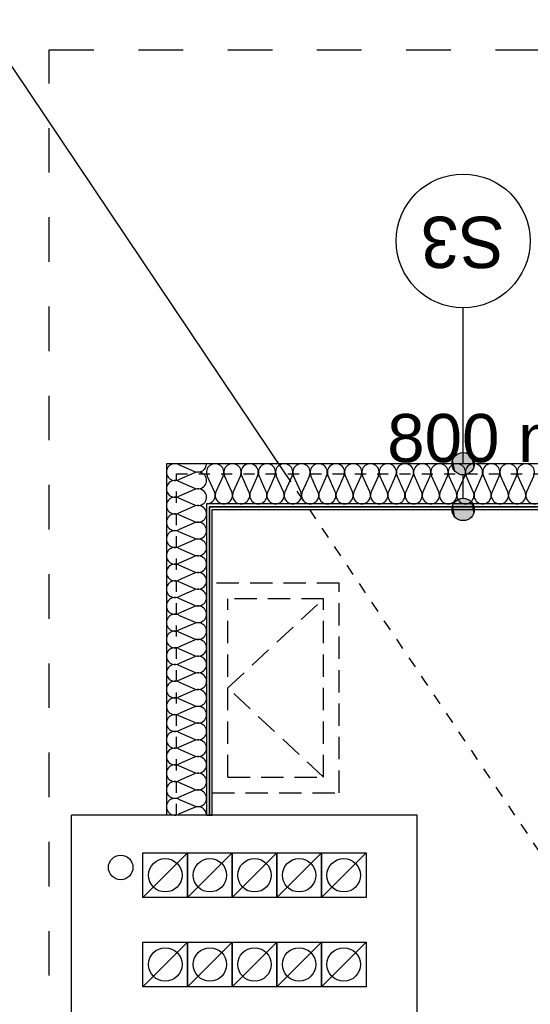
# Model space of a CAD drawing. Header units: millimetres. Extents: x 45180 to 119519, y 31297 to 302414.
# Tile 66 of 97: x 59637 to 61927, y 250411 to 254826. Entities that reach past the tile are written whole.
import ezdxf
from ezdxf.lldxf.tags import DXFTag

# ---------------------------------------------------------------- set-up
doc = ezdxf.new("R2010")
doc.units = ezdxf.units.MM
doc.header["$MEASUREMENT"] = 0
for name, pattern in [('Hidden Line', [100, 50, -50]), ('Krawędzie ukryte', [150, 100, -50]), ('Przerywana', [400, 200, -200])]:
    doc.linetypes.add(name, pattern=pattern)
doc.layers.add('#podkład', color=252, linetype='Continuous')
doc.layers.add('IS_Text_Odbiornikow_Therm', color=7, linetype='Continuous')
doc.styles.add('GENERATED_STYLE_3', font='txt')
doc.styles.get("Standard").update_dxf_attribs({"font": 'arial.ttf', "bigfont": 'BIGFONT.SHX'})
tags = doc.linetypes.add('SOLID', pattern=[10, 10, 0]).pattern_tags.tags
tags[6:7] = [DXFTag(74, 4), DXFTag(75, 0), DXFTag(340, '0'), DXFTag(46, 0.0), DXFTag(50, 0.0), DXFTag(44, 0.0), DXFTag(45, 0.0)]
tags[4:5] = [DXFTag(74, 4), DXFTag(75, 0), DXFTag(340, '0'), DXFTag(46, 0.0), DXFTag(50, 0.0), DXFTag(44, 0.0), DXFTag(45, 0.0)]

msp = doc.modelspace()

# ---------------------------------------------------------------- linework, layer by layer
at = {"layer": '#podkład', "linetype": 'Continuous'}
for p, q in [((60829.5, 252790), (59230, 255170)), ((61625.6, 252835), (61625.6, 253534)), ((63570, 252835), (60295, 252835)), ((60295, 252835), (60295, 251260)), ((60348.6, 252831.8), (60421.4, 252800.7)), ((60421.4, 252794.4), (60348.6, 252763.2)), ((60510.4, 252708.6), (60478.3, 252781.4)), ((60549.1, 252781.4), (60516.9, 252708.6)), ((60587.8, 252708.6), (60555.6, 252781.4)), ((60626.5, 252781.4), (60594.3, 252708.6)), ((60665.2, 252708.6), (60633, 252781.4)), ((60703.9, 252781.4), (60671.7, 252708.6)), ((60742.6, 252708.6), (60710.4, 252781.4)), ((60781.3, 252781.4), (60749.1, 252708.6)), ((60819.9, 252708.6), (60787.8, 252781.4)), ((60858.6, 252781.4), (60826.4, 252708.6)), ((60897.3, 252708.6), (60865.1, 252781.4)), ((60936, 252781.4), (60903.8, 252708.6)), ((60974.7, 252708.6), (60942.5, 252781.4)), ((61013.4, 252781.4), (60981.2, 252708.6)), ((61052.1, 252708.6), (61019.9, 252781.4)), ((61090.8, 252781.4), (61058.6, 252708.6)), ((61129.4, 252708.6), (61097.3, 252781.4)), ((61168.1, 252781.4), (61135.9, 252708.6)), ((61206.8, 252708.6), (61174.6, 252781.4)), ((61245.5, 252781.4), (61213.3, 252708.6)), ((61284.2, 252708.6), (61252, 252781.4)), ((61322.9, 252781.4), (61290.7, 252708.6)), ((61361.6, 252708.6), (61329.4, 252781.4)), ((61400.3, 252781.4), (61368.1, 252708.6)), ((61438.9, 252708.6), (61406.8, 252781.4)), ((61477.6, 252781.4), (61445.4, 252708.6)), ((61516.3, 252708.6), (61484.1, 252781.4)), ((61555, 252781.4), (61522.8, 252708.6)), ((61593.7, 252708.6), (61561.5, 252781.4)), ((61632.4, 252781.4), (61600.2, 252708.6)), ((61625.6, 252680), (61625.6, 252785)), ((61671.1, 252708.6), (61638.9, 252781.4)), ((61709.8, 252781.4), (61677.6, 252708.6)), ((61748.4, 252708.6), (61716.3, 252781.4)), ((61787.1, 252781.4), (61754.9, 252708.6)), ((61825.8, 252708.6), (61793.6, 252781.4)), ((61864.5, 252781.4), (61832.3, 252708.6)), ((61903.2, 252708.6), (61871, 252781.4)), ((61941.9, 252781.4), (61909.7, 252708.6)), ((60348.6, 252756.8), (60421.4, 252725.7)), ((60421.4, 252719.4), (60348.6, 252688.2)), ((60348.6, 252681.8), (60421.4, 252650.7)), ((60421.4, 252644.4), (60348.6, 252613.2)), ((60475, 252655), (60475, 251260)), ((63750, 252655), (60475, 252655)), ((60487.5, 251260), (60487.5, 252642.5)), ((60487.5, 252642.5), (60487.5, 251260)), ((60487.5, 252642.5), (63762.5, 252642.5)), ((63762.5, 252642.5), (60487.5, 252642.5)), ((60348.6, 252606.8), (60421.4, 252575.7)), ((60500, 251260), (60500, 252630)), ((60500, 252630), (63775, 252630)), ((60421.4, 252569.4), (60348.6, 252538.2)), ((60348.6, 252531.8), (60421.4, 252500.7)), ((60421.4, 252494.4), (60348.6, 252463.2)), ((60348.6, 252456.8), (60421.4, 252425.7)), ((60421.4, 252419.4), (60348.6, 252388.2)), ((60348.6, 252381.8), (60421.4, 252350.7)), ((60421.4, 252344.4), (60348.6, 252313.2)), ((60348.6, 252306.8), (60421.4, 252275.7)), ((60421.4, 252269.4), (60348.6, 252238.2)), ((60348.6, 252231.8), (60421.4, 252200.7)), ((60421.4, 252194.4), (60348.6, 252163.2)), ((60348.6, 252156.8), (60421.4, 252125.7)), ((60421.4, 252119.4), (60348.6, 252088.2)), ((60348.6, 252081.8), (60421.4, 252050.7)), ((60421.4, 252044.4), (60348.6, 252013.2)), ((60348.6, 252006.8), (60421.4, 251975.7)), ((60421.4, 251969.4), (60348.6, 251938.2)), ((60348.6, 251931.8), (60421.4, 251900.7)), ((60421.4, 251894.4), (60348.6, 251863.2)), ((60348.6, 251856.8), (60421.4, 251825.7)), ((60421.4, 251819.4), (60348.6, 251788.2)), ((60348.6, 251781.8), (60421.4, 251750.7)), ((60421.4, 251744.4), (60348.6, 251713.2)), ((60348.6, 251706.8), (60421.4, 251675.7)), ((60421.4, 251669.4), (60348.6, 251638.2)), ((60348.6, 251631.8), (60421.4, 251600.7)), ((60421.4, 251594.4), (60348.6, 251563.2)), ((60348.6, 251556.8), (60421.4, 251525.7)), ((60421.4, 251519.4), (60348.6, 251488.2)), ((60348.6, 251481.8), (60421.4, 251450.7)), ((60421.4, 251444.4), (60348.6, 251413.2)), ((60348.6, 251406.8), (60421.4, 251375.7)), ((60421.4, 251369.4), (60348.6, 251338.2)), ((60348.6, 251331.8), (60421.4, 251300.7)), ((60421.4, 251294.4), (60348.6, 251263.2)), ((59870, 250330), (59870, 251260)), ((60340, 251260), (59870, 251260)), ((61420, 251260), (60340, 251260)), ((60475, 251260), (60487.5, 251260)), ((60487.5, 251260), (60500, 251260)), ((61420, 250330), (61420, 251260)), ((60190, 250890), (60190, 251090)), ((60190, 251090), (60390, 251090)), ((60190, 250890), (60390, 251090)), ((60390, 250890), (60390, 251090)), ((60390, 251090), (60590, 251090)), ((60390, 250890), (60590, 251090)), ((60390, 251090), (60390, 250890)), ((60590, 251090), (60590, 250890)), ((60590, 250890), (60590, 251090)), ((60590, 251090), (60790, 251090)), ((60590, 250890), (60790, 251090)), ((60790, 250890), (60790, 251090)), ((60790, 251090), (60990, 251090)), ((60790, 250890), (60990, 251090)), ((60790, 251090), (60790, 250890)), ((60990, 250890), (60990, 251090)), ((60990, 251090), (61190, 251090)), ((60990, 250890), (61190, 251090)), ((60990, 251090), (60990, 250890)), ((61190, 251090), (61190, 250890)), ((60390, 250890), (60190, 250890)), ((60590, 250890), (60390, 250890)), ((60790, 250890), (60590, 250890)), ((60990, 250890), (60790, 250890)), ((61190, 250890), (60990, 250890)), ((60190, 250490), (60190, 250690)), ((60190, 250690), (60390, 250690)), ((60190, 250490), (60390, 250690)), ((60390, 250490), (60590, 250690)), ((60390, 250490), (60390, 250690)), ((60390, 250690), (60590, 250690)), ((60390, 250690), (60390, 250490)), ((60590, 250490), (60590, 250690)), ((60590, 250690), (60790, 250690)), ((60590, 250490), (60790, 250690)), ((60590, 250690), (60590, 250490)), ((60790, 250490), (60790, 250690)), ((60790, 250690), (60990, 250690)), ((60790, 250490), (60990, 250690)), ((60790, 250690), (60790, 250490)), ((60990, 250690), (60990, 250490)), ((60990, 250490), (60990, 250690)), ((60990, 250690), (61190, 250690)), ((60990, 250490), (61190, 250690)), ((61190, 250690), (61190, 250490)), ((60390, 250490), (60190, 250490)), ((60590, 250490), (60390, 250490)), ((60790, 250490), (60590, 250490)), ((60990, 250490), (60790, 250490)), ((61190, 250490), (60990, 250490))]:
    msp.add_line(p, q, dxfattribs=at)
at = {"layer": '#podkład', "linetype": 'Przerywana'}
for p, q in [((59770, 241740), (59770, 254690)), ((59770, 254690), (65210, 254690))]:
    msp.add_line(p, q, dxfattribs=at)
at = {"layer": '#podkład', "linetype": 'Hidden Line'}
for p, q in [((60340, 252790), (63540, 252790)), ((60340, 251260), (60340, 252790)), ((62415.6, 250430), (60829.5, 252790))]:
    msp.add_line(p, q, dxfattribs=at)
at = {"layer": '#podkład', "linetype": 'Krawędzie ukryte'}
for p, q in [((61070, 252300), (60500, 252300)), ((61070, 251360), (61070, 252300)), ((61000, 252230), (60570, 252230)), ((60570, 251430), (60570, 252230)), ((60570, 251830), (61000, 252230)), ((61000, 251430), (61000, 252230)), ((61000, 251430), (60570, 251830)), ((60570, 251430), (61000, 251430)), ((60500, 251360), (61070, 251360))]:
    msp.add_line(p, q, dxfattribs=at)
at = {"layer": '#podkład', "linetype": 'Continuous'}
for centre, radius in [((61625.6, 253834), 300), ((61625.6, 252835), 50), ((61625.6, 252630), 50), ((60090, 251025), 55), ((60290, 250990), 75), ((60490, 250990), 75), ((60690, 250990), 75), ((60890, 250990), 75), ((61090, 250990), 75), ((60290, 250590), 75), ((60490, 250590), 75), ((60690, 250590), 75), ((60890, 250590), 75), ((61090, 250590), 75)]:
    msp.add_circle(centre, radius, dxfattribs=at)
for centre, major_axis, ratio, start_param, end_param in [((60333.3, 252797.5), (38.3, 0), 0.979571, 1.158003, 5.125183), ((60436.7, 252835), (38.3, 0), 0.979571, 4.299596, 6.283185), ((60513.7, 252796.7), (-38.7, 0), 0.98952, 2.728799, 6.695979), ((60591.1, 252796.7), (-38.7, 0), 0.98952, 2.728799, 6.695979), ((60668.4, 252796.7), (-38.7, 0), 0.98952, 2.728799, 6.695979), ((60745.8, 252796.7), (-38.7, 0), 0.98952, 2.728799, 6.695979), ((60823.2, 252796.7), (-38.7, 0), 0.98952, 2.728799, 6.695979), ((60900.6, 252796.7), (-38.7, 0), 0.98952, 2.728799, 6.695979), ((60977.9, 252796.7), (-38.7, 0), 0.98952, 2.728799, 6.695979), ((61055.3, 252796.7), (-38.7, 0), 0.98952, 2.728799, 6.695979), ((61132.7, 252796.7), (-38.7, 0), 0.98952, 2.728799, 6.695979), ((61210.1, 252796.7), (-38.7, 0), 0.98952, 2.728799, 6.695979), ((61287.4, 252796.7), (-38.7, 0), 0.98952, 2.728799, 6.695979), ((61364.8, 252796.7), (-38.7, 0), 0.98952, 2.728799, 6.695979), ((61442.2, 252796.7), (-38.7, 0), 0.98952, 2.728799, 6.695979), ((61519.6, 252796.7), (-38.7, 0), 0.98952, 2.728799, 6.695979), ((61596.9, 252796.7), (-38.7, 0), 0.98952, 2.728799, 6.695979), ((61674.3, 252796.7), (-38.7, 0), 0.98952, 2.728799, 6.695979), ((61751.7, 252796.7), (-38.7, 0), 0.98952, 2.728799, 6.695979), ((61829.1, 252796.7), (-38.7, 0), 0.98952, 2.728799, 6.695979), ((61906.4, 252796.7), (-38.7, 0), 0.98952, 2.728799, 6.695979), ((60436.7, 252760), (38.3, 0), 0.979571, 4.299595, 8.266774), ((60333.3, 252722.5), (38.3, 0), 0.979571, 1.158003, 5.125183), ((60436.7, 252685), (38.3, 0), 0.979571, 4.299595, 8.266774), ((60333.3, 252647.5), (38.3, 0), 0.979571, 1.158003, 5.125183), ((60475, 252693.3), (-38.7, 0), 0.98952, 1.570796, 3.554385), ((60552.4, 252693.3), (-38.7, 0), 0.98952, 5.870392, 9.837571), ((60629.8, 252693.3), (-38.7, 0), 0.98952, 5.870392, 9.837571), ((60707.1, 252693.3), (-38.7, 0), 0.98952, 5.870392, 9.837571), ((60784.5, 252693.3), (-38.7, 0), 0.98952, 5.870392, 9.837571), ((60861.9, 252693.3), (-38.7, 0), 0.98952, 5.870392, 9.837571), ((60939.3, 252693.3), (-38.7, 0), 0.98952, 5.870392, 9.837571), ((61016.6, 252693.3), (-38.7, 0), 0.98952, 5.870392, 9.837571), ((61094, 252693.3), (-38.7, 0), 0.98952, 5.870392, 9.837571), ((61171.4, 252693.3), (-38.7, 0), 0.98952, 5.870392, 9.837571), ((61248.8, 252693.3), (-38.7, 0), 0.98952, 5.870392, 9.837571), ((61326.1, 252693.3), (-38.7, 0), 0.98952, 5.870392, 9.837571), ((61403.5, 252693.3), (-38.7, 0), 0.98952, 5.870392, 9.837571), ((61480.9, 252693.3), (-38.7, 0), 0.98952, 5.870392, 9.837571), ((61558.3, 252693.3), (-38.7, 0), 0.98952, 5.870392, 9.837571), ((61635.6, 252693.3), (-38.7, 0), 0.98952, 5.870392, 9.837571), ((61713, 252693.3), (-38.7, 0), 0.98952, 5.870392, 9.837571), ((61790.4, 252693.3), (-38.7, 0), 0.98952, 5.870392, 9.837571), ((61867.8, 252693.3), (-38.7, 0), 0.98952, 5.870392, 9.837571), ((61945.1, 252693.3), (-38.7, 0), 0.98952, 5.870392, 9.837571), ((60436.7, 252610), (38.3, 0), 0.979571, 4.299595, 8.266774), ((60333.3, 252572.5), (38.3, 0), 0.979571, 1.158003, 5.125183), ((60436.7, 252535), (38.3, 0), 0.979571, 4.299595, 8.266774), ((60333.3, 252497.5), (38.3, 0), 0.979571, 1.158003, 5.125183), ((60436.7, 252460), (38.3, 0), 0.979571, 4.299595, 8.266774), ((60333.3, 252422.5), (38.3, 0), 0.979571, 1.158003, 5.125183), ((60436.7, 252385), (38.3, 0), 0.979571, 4.299595, 8.266774), ((60333.3, 252347.5), (38.3, 0), 0.979571, 1.158003, 5.125183), ((60436.7, 252310), (38.3, 0), 0.979571, 4.299595, 8.266774), ((60333.3, 252272.5), (38.3, 0), 0.979571, 1.158003, 5.125183), ((60333.3, 252197.5), (38.3, 0), 0.979571, 1.158003, 5.125183), ((60436.7, 252235), (38.3, 0), 0.979571, 4.299595, 8.266774), ((60436.7, 252160), (38.3, 0), 0.979571, 4.299595, 8.266774), ((60333.3, 252122.5), (38.3, 0), 0.979571, 1.158003, 5.125183), ((60436.7, 252085), (38.3, 0), 0.979571, 4.299595, 8.266774), ((60333.3, 252047.5), (38.3, 0), 0.979571, 1.158003, 5.125183), ((60436.7, 252010), (38.3, 0), 0.979571, 4.299595, 8.266774), ((60333.3, 251972.5), (38.3, 0), 0.979571, 1.158003, 5.125183), ((60436.7, 251935), (38.3, 0), 0.979571, 4.299595, 8.266774), ((60333.3, 251897.5), (38.3, 0), 0.979571, 1.158003, 5.125183), ((60436.7, 251860), (38.3, 0), 0.979571, 4.299595, 8.266774), ((60333.3, 251822.5), (38.3, 0), 0.979571, 1.158003, 5.125183), ((60436.7, 251785), (38.3, 0), 0.979571, 4.299595, 8.266774), ((60333.3, 251747.5), (38.3, 0), 0.979571, 1.158003, 5.125183), ((60436.7, 251710), (38.3, 0), 0.979571, 4.299595, 8.266774), ((60333.3, 251672.5), (38.3, 0), 0.979571, 1.158003, 5.125183), ((60436.7, 251635), (38.3, 0), 0.979571, 4.299595, 8.266774), ((60333.3, 251597.5), (38.3, 0), 0.979571, 1.158003, 5.125183), ((60436.7, 251560), (38.3, 0), 0.979571, 4.299595, 8.266774), ((60333.3, 251522.5), (38.3, 0), 0.979571, 1.158003, 5.125183), ((60333.3, 251447.5), (38.3, 0), 0.979571, 1.158003, 5.125183), ((60436.7, 251485), (38.3, 0), 0.979571, 4.299595, 8.266774), ((60436.7, 251410), (38.3, 0), 0.979571, 4.299595, 8.266774), ((60333.3, 251372.5), (38.3, 0), 0.979571, 1.158003, 5.125183), ((60436.7, 251335), (38.3, 0), 0.979571, 4.299595, 8.266774), ((60333.3, 251297.5), (38.3, 0), 0.979571, 1.158003, 5.125183), ((60436.7, 251260), (38.3, 0), 0.979571, 0, 1.983589)]:
    msp.add_ellipse(centre, major_axis=major_axis, ratio=ratio, start_param=start_param, end_param=end_param, dxfattribs=at)
at = {"layer": '#podkład', "linetype": 'Continuous', "extrusion": (0, 0, -1)}
for points in [[(-61579.4, 252854.1), (-61590.2, 252799.6), (-61590.2, 252870.4)], [(-61590.2, 252870.4), (-61606.4, 252788.8), (-61606.4, 252881.2)], [(-61590.2, 252870.4), (-61590.2, 252799.6), (-61606.4, 252788.8)], [(-61606.4, 252881.2), (-61625.6, 252785), (-61625.6, 252885)], [(-61606.4, 252881.2), (-61606.4, 252788.8), (-61625.6, 252785)], [(-61625.6, 252885), (-61625.6, 252785), (-61644.7, 252788.8)], [(-61625.6, 252885), (-61644.7, 252788.8), (-61644.7, 252881.2)], [(-61644.7, 252881.2), (-61644.7, 252788.8), (-61660.9, 252799.6)], [(-61644.7, 252881.2), (-61660.9, 252799.6), (-61660.9, 252870.4)], [(-61660.9, 252870.4), (-61660.9, 252799.6), (-61671.8, 252815.9)], [(-61660.9, 252870.4), (-61671.8, 252815.9), (-61671.8, 252854.1)], [(-61579.4, 252815.9), (-61579.4, 252854.1), (-61575.6, 252835)], [(-61579.4, 252854.1), (-61579.4, 252815.9), (-61590.2, 252799.6)], [(-61671.8, 252854.1), (-61671.8, 252815.9), (-61675.6, 252835)], [(-61606.4, 252676.2), (-61625.6, 252580), (-61625.6, 252680)], [(-61625.6, 252680), (-61625.6, 252580), (-61644.7, 252583.8)], [(-61625.6, 252680), (-61644.7, 252583.8), (-61644.7, 252676.2)], [(-61579.4, 252610.9), (-61579.4, 252649.1), (-61575.6, 252630)], [(-61579.4, 252649.1), (-61590.2, 252594.6), (-61590.2, 252665.4)], [(-61579.4, 252649.1), (-61579.4, 252610.9), (-61590.2, 252594.6)], [(-61590.2, 252665.4), (-61606.4, 252583.8), (-61606.4, 252676.2)], [(-61590.2, 252665.4), (-61590.2, 252594.6), (-61606.4, 252583.8)], [(-61606.4, 252676.2), (-61606.4, 252583.8), (-61625.6, 252580)], [(-61644.7, 252676.2), (-61644.7, 252583.8), (-61660.9, 252594.6)], [(-61644.7, 252676.2), (-61660.9, 252594.6), (-61660.9, 252665.4)], [(-61660.9, 252665.4), (-61660.9, 252594.6), (-61671.8, 252610.9)], [(-61660.9, 252665.4), (-61671.8, 252610.9), (-61671.8, 252649.1)], [(-61671.8, 252649.1), (-61671.8, 252610.9), (-61675.6, 252630)]]:
    msp.add_solid(points, dxfattribs=at)

# ---------------------------------------------------------------- texts
at = {"layer": '#podkład', "linetype": 'Continuous', "style": 'GENERATED_STYLE_3'}
msp.add_text('S3', height=230, rotation=180, dxfattribs=at).set_placement((61811.7, 253942.6))
at = {"layer": 'IS_Text_Odbiornikow_Therm', "linetype": 'SOLID', "ltscale": 10, "insert": (62374.8, 253058.1), "char_height": 216, "attachment_point": 3}
msp.add_mtext('\\fArial|b0|i0;800 mm', dxfattribs=at)

doc.saveas('drawing.dxf')
